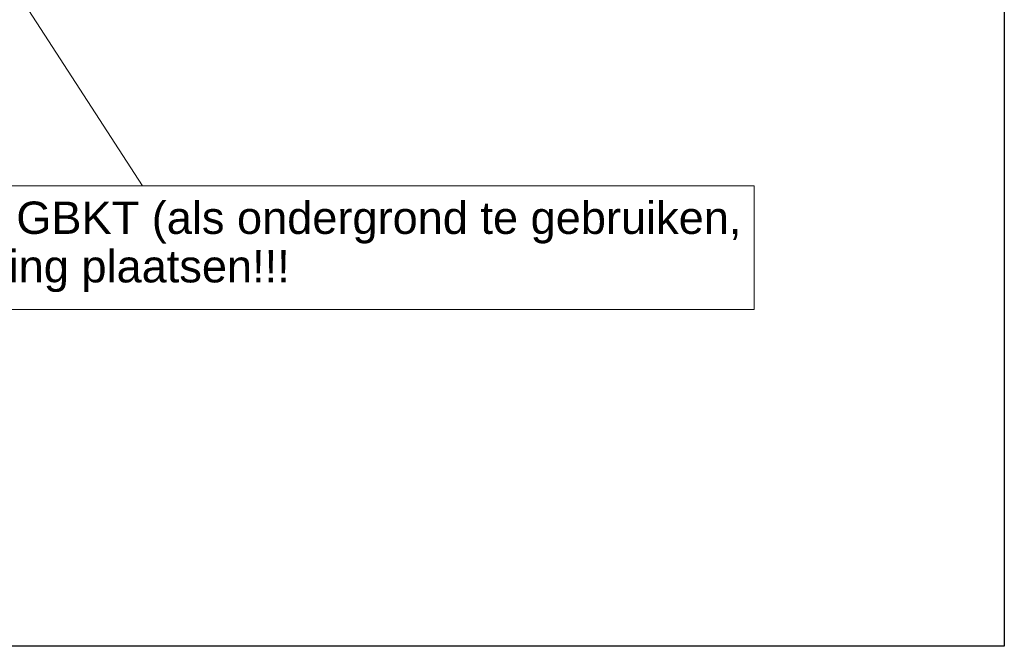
# Model space of a CAD drawing. Header units: metres. Extents: x 134035 to 140154, y 395174 to 396296.
# Tile 15 of 30: x 140093 to 140154, y 396025 to 396063. Entities that reach past the tile are written whole.
import ezdxf

# ---------------------------------------------------------------- set-up
doc = ezdxf.new("R2010")
doc.units = ezdxf.units.M
doc.header["$MEASUREMENT"] = 0
doc.layers.add('Br-elem-constructie lijnen', color=7, linetype='Continuous', lineweight=0)
doc.layers.add('Br-text-commentaarteksten', color=7, linetype='Continuous', lineweight=0)
doc.styles.add('1.5mm', font='arial.ttf', dxfattribs={"height": 0.0015})
doc.styles.get("Standard").update_dxf_attribs({"font": 'txt.shx'})
doc.styles.add('Style-Arial', font='arial.ttf')
doc.dimstyles.get("Standard").update_dxf_attribs({"dimtxt": 0.18, "dimasz": 0.18, "dimexe": 0.18, "dimexo": 0.0625, "dimgap": 0.09, "dimtad": 0, "dimtih": 1, "dimtoh": 1, "dimdec": 4, "dimzin": 0, "dimdsep": 46, "dimtxsty": 'Standard', "dimcen": 0.09, "dimadec": 0, "dimazin": 0, "dimtfac": 1, "dimtdec": 4, "dimtofl": 0, "dimtmove": 0, "dimatfit": 3, "dimfxl": 1, "dimtolj": 1, "dimtzin": 0, "dimarcsym": 0})

msp = doc.modelspace()

# ---------------------------------------------------------------- linework, layer by layer
at = {"flags": 128}
msp.add_lwpolyline([(140053.377, 396207.559), (140154.037, 396207.559), (140154.037, 396024.689), (140053.377, 396024.689)], close=True, dxfattribs=at)
at = {"layer": 'Br-elem-constructie lijnen', "linetype": 'Continuous', "lineweight": 0, "flags": 128}
msp.add_lwpolyline([(140062.837, 396053.186), (140138.555, 396053.186), (140138.555, 396045.518), (140062.837, 396045.518)], close=True, dxfattribs=at)

# ---------------------------------------------------------------- texts
at = {"layer": 'Br-text-commentaarteksten', "color": 7, "insert": (140063.996, 396046.601), "char_height": 2, "attachment_point": 7, "line_spacing_factor": 0.9, "style": '1.5mm'}
msp.add_mtext('bestaande ondergrond GBKT (als ondergrond te gebruiken, \\Pdus niet in revisietekening plaatsen!!!', dxfattribs=at)

# ---------------------------------------------------------------- leaders
at = {"layer": 'Br-elem-constructie lijnen', "linetype": 'Continuous', "lineweight": 0}
msp.add_leader([(140091.211, 396067.813), (140100.696, 396053.186)], dimstyle='Standard', override={"dimtxt": 1, "dimasz": 1, "dimgap": 0.5, "dimtad": 1, "dimtxsty": 'Style-Arial', "dimlwd": 0}, dxfattribs=at)

doc.saveas('drawing.dxf')
